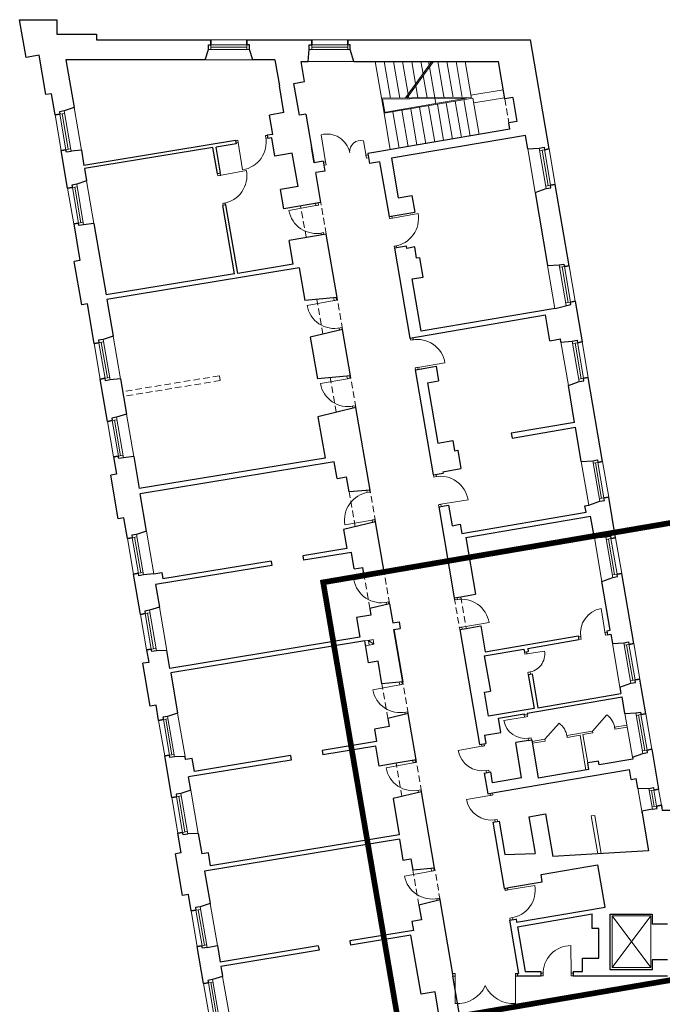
# Model space of a CAD drawing. Header units: centimetres. Extents: x 690840 to 714026, y 27673 to 40762.
# Tile 140 of 162: x 709579 to 709679, y 37516 to 37669. Entities that reach past the tile are written whole.
import ezdxf

# ---------------------------------------------------------------- set-up
doc = ezdxf.new("R2010")
doc.units = ezdxf.units.CM
doc.linetypes.add('DASHED', pattern=[19.05, 12.7, -6.35])
for name, color, linetype, lineweight in [('Drzwi i okna', 51, 'Continuous', 9), ('Kanały wentylacyjne', 3, 'Continuous', 9), ('Przekrojowa', 253, 'Continuous', 25), ('Ramka', 255, 'Continuous', 9), ('S3_obrys zakresu', 1, 'Continuous', 5), ('Widokowa', 140, 'Continuous', 9)]:
    doc.layers.add(name, color=color, linetype=linetype, lineweight=lineweight)

# ---------------------------------------------------------------- blocks, each defined once
blk = doc.blocks.new('zw$2918')
at = {"layer": 'Drzwi i okna', "color": 0}
for p, q in [((763.4, -360), (769.2, -359.1)), ((764.8, -368.9), (763.4, -360)), ((950.2, -441.6), (936.3, -357.3)), ((677.6, -373.9), (670.5, -375.1)), ((671.9, -383), (678.9, -381.8)), ((679, -382.8), (677.6, -373.9)), ((678.9, -381.8), (692.5, -466.2)), ((764.7, -367.9), (770.3, -367)), ((1076.8, -429.8), (1067.9, -376)), ((1075.3, -420.9), (1081.8, -419.8)), ((1075.3, -420.9), (1076.8, -429.8)), ((950.2, -441.6), (943.7, -442.7)), ((951.7, -450.5), (945.2, -451.6)), ((950.2, -441.6), (951.7, -450.5)), ((1076.8, -429.8), (1083.3, -428.7)), ((615.9, -484.8), (614.8, -478.3)), ((624.8, -483.3), (615.9, -484.8)), ((620.3, -484.1), (704.4, -468.5)), ((623.8, -483.5), (622.7, -477)), ((639.5, -569), (630.7, -570.5)), ((630.7, -570.5), (631.8, -576.8)), ((639.7, -575.5), (638.6, -569.1)), ((920.3, -577.2), (836.2, -592.7)), ((919, -570.3), (920.3, -577.2)), ((919.3, -577.4), (928.1, -575.7)), ((928.1, -575.7), (926.8, -568.6)), ((1148.8, -617.6), (1147.7, -611.1)), ((1153.2, -616.9), (1237.4, -602)), ((1156.7, -616.3), (1155.6, -609.8)), ((1157.7, -616.2), (1148.8, -617.6)), ((935, -662.8), (943.9, -661.2)), ((936, -662.7), (937, -668.3)), ((943.9, -661.2), (944.9, -667)), ((1171.8, -701.9), (1162.9, -703.4)), ((1171.8, -708.5), (1170.8, -702.1)), ((1162.9, -703.4), (1164, -709.8)), ((976.6, -872), (892.5, -887.5)), ((975.4, -865.1), (976.6, -872)), ((975.6, -872.2), (984.5, -870.6)), ((984.5, -870.6), (983.2, -863.5)), ((991.4, -957.7), (1000.2, -956.1)), ((992.3, -957.5), (993.4, -963.1)), ((1000.2, -956.1), (1001.3, -961.8)), ((1214.4, -995), (1213.3, -988.5)), ((1223.3, -993.5), (1214.4, -995)), ((1222.3, -993.7), (1221.2, -987.2)), ((1236.4, -1079.4), (1320.8, -1065.5)), ((1237.4, -1079.3), (1228.5, -1080.7)), ((1228.5, -1080.7), (1229.6, -1087.1)), ((1237.5, -1085.8), (1236.4, -1079.4)), ((1018.1, -1114.5), (934, -1130)), ((1016.6, -1106.5), (1018.1, -1114.5)), ((1017.1, -1114.7), (1026, -1113.1)), ((1026, -1113.1), (1024.7, -1106)), ((1032.8, -1200.2), (1041.7, -1198.5)), ((1033.8, -1200), (1035, -1206.3)), ((1041.7, -1198.5), (1042.8, -1204.4)), ((1286.2, -1419.9), (1285.2, -1413.4)), ((1295.1, -1418.5), (1286.2, -1419.9)), ((1294.1, -1418.6), (1293, -1412.1)), ((1079.3, -1467.8), (1078.1, -1461.3)), ((1078.3, -1468), (1087.1, -1466.4)), ((1087.1, -1466.4), (1086.1, -1460.7)), ((1308.2, -1504.4), (1392.6, -1490.5)), ((1309.2, -1504.2), (1300.4, -1505.7)), ((1300.4, -1505.7), (1301.4, -1512.1)), ((1309.3, -1510.8), (1308.2, -1504.4)), ((1094.6, -1553.4), (1010.4, -1568.4)), ((1093.6, -1553.5), (1102.4, -1552)), ((1095.9, -1561.1), (1094.6, -1553.4)), ((1102.4, -1552), (1103.7, -1559.1)), ((1122.3, -1723.7), (1038.2, -1739.1)), ((1120.8, -1715.6), (1122.3, -1723.7)), ((1121.3, -1723.8), (1130.1, -1722.2)), ((1130.1, -1722.2), (1128.8, -1714.9)), ((1351.6, -1801.4), (1350.5, -1794.9)), ((1360.5, -1799.9), (1351.6, -1801.4)), ((1359.5, -1800.1), (1358.4, -1793.6)), ((1137, -1809.3), (1145.8, -1807.7)), ((1138, -1809.1), (1139.1, -1815.5)), ((1145.8, -1807.7), (1146.9, -1813.6)), ((1818.8, -1907), (1805.9, -1828.1)), ((1374.6, -1885.7), (1365.7, -1887.1)), ((1365.7, -1887.1), (1366.8, -1893.5)), ((1373.6, -1885.8), (1458, -1871.9)), ((1374.7, -1892.2), (1373.6, -1885.8)), ((1742.2, -1915), (1735.7, -1916.1)), ((1743.5, -1922.9), (1737, -1924)), ((1742, -1914), (1743.5, -1922.9)), ((1817.9, -1901.6), (1819.4, -1910.5)), ((1824.5, -1901.5), (1818.1, -1902.6)), ((1819.4, -1910.5), (1825.8, -1909.4)), ((1568.7, -1970.2), (1567.6, -1963.7)), ((1568.7, -1970.2), (1630.4, -1960.2)), ((1577.6, -1968.8), (1568.7, -1970.2)), ((1575.6, -1969), (1574.5, -1962.5)), ((1585.5, -2025.1), (1578.6, -2026.3)), ((1578.6, -2026.3), (1579.6, -2032.7)), ((1586.5, -2031.5), (1585.5, -2025.1)), ((1180.6, -2064.7), (1096.5, -2080.2)), ((1179.1, -2056.7), (1180.6, -2064.7)), ((1179.6, -2064.9), (1188.4, -2063.3)), ((1188.4, -2063.3), (1187.1, -2056.2)), ((1195.3, -2150.4), (1204.2, -2148.8)), ((1196.3, -2150.2), (1197.3, -2155.8)), ((1204.2, -2148.8), (1205.2, -2154.5)), ((1572.8, -2164.4), (1503.7, -2175.8)), ((1568.4, -2165.1), (1567.3, -2158.6)), ((1568.4, -2165.1), (1577.2, -2163.6)), ((1577.2, -2163.6), (1576.2, -2157.1)), ((1579.3, -2231.1), (1588.2, -2229.7)), ((1580.4, -2237.5), (1579.3, -2231.1)), ((1588.2, -2229.7), (1589.2, -2236.1)), ((1440.3, -2254.8), (1361.5, -2268.6)), ((1434.7, -2249.2), (1435.8, -2255.6)), ((1434.8, -2255.8), (1443.7, -2254.2)), ((1443.7, -2254.2), (1442.6, -2247.8)), ((1222, -2307.2), (1137.9, -2322.7)), ((1220.8, -2300.3), (1222, -2307.2)), ((1221.1, -2307.4), (1229.9, -2305.8)), ((1229.9, -2305.8), (1228.6, -2298.7)), ((1448.1, -2331.5), (1456.9, -2330)), ((1449.1, -2331.4), (1450.2, -2337.9)), ((1456.9, -2330), (1458.1, -2336.5)), ((1236.8, -2392.9), (1245.6, -2391.2)), ((1237.8, -2392.7), (1238.9, -2399)), ((1245.6, -2391.2), (1246.7, -2397)), ((1466.6, -2407.6), (1387.8, -2421.4)), ((1461, -2402), (1462.2, -2408.4)), ((1461.2, -2408.5), (1470, -2407)), ((1470, -2407), (1468.9, -2400.6)), ((1474.4, -2484.3), (1483.3, -2482.8)), ((1475.4, -2484.1), (1476.5, -2490.6)), ((1483.3, -2482.8), (1484.4, -2489.3)), ((1279.5, -2643.3), (1195.4, -2658.8)), ((1278, -2635.3), (1279.5, -2643.3)), ((1278.5, -2643.5), (1287.4, -2641.9)), ((1287.4, -2641.9), (1286, -2634.6)), ((1515.7, -2701.9), (1600, -2687.6)), ((1507.8, -2703.3), (1506.6, -2696.3)), ((1516.7, -2701.7), (1507.8, -2703.3)), ((1514.5, -2695), (1515.7, -2701.9)), ((1294.2, -2729), (1303.1, -2727.4)), ((1295.2, -2728.8), (1296.4, -2735.1)), ((1303.1, -2727.4), (1304.2, -2733.2)), ((1531.2, -2787.4), (1522.3, -2788.9)), ((1522.3, -2788.9), (1523.3, -2794.9)), ((1530.2, -2787.6), (1531.2, -2793.6)), ((1712.5, -2960), (1712.1, -2874.5)), ((1352.7, -2961.1), (1346.2, -2961.1)), ((1352.6, -2970.1), (1352.7, -2961.1)), ((1539.7, -2970.1), (1539.7, -2961.1)), ((1539.7, -2961.1), (1546.2, -2961.1)), ((1625.6, -2960.5), (1619, -2960.5)), ((1625.6, -2959.5), (1625.6, -2968.5)), ((1712.5, -2959), (1712.5, -2968)), ((1719, -2960), (1712.5, -2960)), ((1346.2, -2969.1), (1352.6, -2969.1)), ((1352.6, -2969.1), (1352.5, -3054.6)), ((1546.2, -2969.1), (1539.7, -2969.1)), ((1539.7, -2969.1), (1539.8, -3054.6)), ((1625.6, -2968.5), (1619, -2968.5)), ((1712.5, -2968), (1719, -2968))]:
    blk.add_line(p, q, dxfattribs=at)
at = {"layer": 'Drzwi i okna', "color": 0, "ltscale": 1.6}
for p, q in [((1778.9, -2208.5), (1823.5, -2158.4)), ((1630.6, -2233.8), (1675.1, -2183.8))]:
    blk.add_line(p, q, dxfattribs=at)
for centre, radius, start, end in [((678.9, -380.6), 86.7, 279.0709, 10.6815), ((954.4, -427), 72.1, 11.9188, 104.5567), ((1059.5, -409.7), 34.7, 75.9366, 184.1291), ((619.1, -484.5), 86.7, 278.9985, 10.6091), ((921.5, -577.1), 86.7, 190.2929, 281.9036), ((1152, -617.3), 86.7, 278.5629, 10.1735), ((977.9, -872), 86.7, 190.2929, 281.9036), ((1235.2, -1079.4), 86.7, 9.2331, 100.8437), ((1019.4, -1114.5), 86.7, 190.2929, 281.9036), ((1307, -1504.4), 86.7, 9.2331, 100.8437), ((1095.7, -1553), 86.7, 98.6519, 190.2626), ((1123.5, -1723.6), 86.7, 190.2929, 281.9036), ((1372.3, -1885.9), 86.7, 9.2331, 100.8437), ((1573.2, -1968.6), 57.8, 276.9522, 8.388), ((1181.8, -2064.7), 86.7, 190.2929, 281.9036), ((1787, -2208.6), 62, 8.3094, 53.9766), ((1638.7, -2234), 62, 8.3094, 53.9766), ((1223.3, -2307.2), 86.7, 190.2929, 281.9036), ((1280.8, -2643.3), 86.7, 190.2929, 281.9036), ((1514.5, -2702.3), 86.7, 278.1541, 9.7648), ((1712.3, -2961.3), 86.7, 90.1458, 181.7564), ((1359.1, -2959.4), 95.4, 266.0716, 335.8764), ((1533.3, -2959.4), 95.4, 204.1236, 273.9284)]:
    blk.add_arc(centre, radius, start, end, dxfattribs=at)
at = {"layer": 'Drzwi i okna', "color": 0}
for centre, radius, start, end in [((755.5, -366), 78.2, 187.546, 190.8446), ((621.9, -492.7), 78.2, 278.1438, 281.4424), ((937.8, -653.4), 78.2, 98.7681, 102.0666), ((1154.7, -625.5), 78.2, 277.7082, 281.0068), ((994.1, -948.3), 78.2, 98.7681, 102.0666), ((1220.4, -1002.9), 78.2, 277.7082, 281.0068), ((1035.6, -1190.7), 78.2, 98.7681, 102.0666), ((1292.2, -1427.9), 78.2, 277.7082, 281.0068), ((1084.2, -1475.9), 78.2, 278.4889, 281.7875), ((1139.7, -1799.9), 78.2, 98.7681, 102.0666), ((1819.3, -1904.7), 77.8, 99.9306, 189.3047), ((1357.5, -1809.3), 78.2, 277.7082, 281.0068), ((1741.5, -1918.6), 78.2, 7.6634, 10.962), ((1198.1, -2141), 78.2, 98.7681, 102.0666), ((1570.3, -2164.2), 67.5, 189.8932, 279.8733), ((1569.9, -2153.5), 78.2, 277.7578, 281.0564), ((1452.6, -2332), 78.2, 98.2531, 101.5517), ((1437.9, -2254.4), 77.8, 190.5203, 279.8944), ((1239.5, -2383.4), 78.2, 98.7681, 102.0666), ((1479, -2484.8), 78.2, 98.2531, 101.5517), ((1464.2, -2407.1), 77.8, 190.5203, 279.8944), ((1297, -2719.6), 78.2, 98.7681, 102.0666), ((1525.4, -2779.5), 78.2, 97.9911, 101.2896), ((1430.8, -2965.8), 78.2, 178.2653, 181.5639), ((1461.5, -2965.8), 78.2, 358.4361, 1.7347), ((1634.4, -2963.8), 78.2, 358.6209, 1.9195)]:
    blk.add_arc(centre, radius, start, end, dxfattribs=at)
at = {"layer": 'Kanały wentylacyjne', "color": 0}
for p, q in [((1093.3, -1925.2), (1072.1, -1928.8)), ((1083.1, -1926.9), (1097.9, -1924.4)), ((1097.9, -1924.4), (1100.4, -1939.1)), ((1095.9, -1939.9), (1074.7, -1943.6)), ((1085.7, -1941.7), (1083.1, -1926.9)), ((1083.1, -1926.9), (1100.4, -1939.1)), ((1100.4, -1939.1), (1085.7, -1941.7))]:
    blk.add_line(p, q, dxfattribs=at)
at = {"layer": 'Przekrojowa', "color": 0, "ltscale": 1.6}
for p, q in [((20.1, -117.3), (0, 0)), ((0, 0), (115, 0)), ((115, 0), (115, -45)), ((115, -45), (239, -45)), ((239, -45), (239, -63)), ((239, -63), (594, -63)), ((706, -63), (907, -63)), ((1019, -63), (1586.8, -63)), ((1644.6, -401), (1586.8, -63)), ((60.2, -110.4), (20.1, -117.3)), ((81.1, -232.8), (60.2, -110.4)), ((575.7, -125), (586.2, -92.8)), ((724.3, -125), (713.8, -92.8)), ((896.4, -129.9), (899.2, -92.8)), ((1038.1, -129.9), (1026.8, -92.8)), ((575.7, -125), (143.8, -125)), ((143.8, -125), (169.2, -273.1)), ((792.8, -125), (724.3, -125)), ((792.8, -125), (806.6, -205.4)), ((884.5, -192.1), (873.9, -129.9)), ((873.9, -129.9), (896.4, -129.9)), ((1038.1, -129.9), (1048.7, -129.9)), ((1048.7, -129.9), (1487.3, -129.9)), ((1506.9, -246.1), (1487.3, -129.9)), ((820.8, -288.6), (806.6, -205.4)), ((852, -197.7), (884.5, -192.1)), ((868.8, -296.3), (852, -197.7)), ((98.9, -229.8), (81.1, -232.8)), ((110.2, -295.8), (98.9, -229.8)), ((1531.7, -241.8), (1506.9, -246.1)), ((1531.7, -241.8), (1544.4, -315.9)), ((169.2, -273.1), (138.2, -283.2)), ((820.8, -288.6), (776, -296.3)), ((786.2, -356.1), (776, -296.3)), ((888.5, -292.9), (868.8, -296.3)), ((888.5, -292.9), (914.4, -444.3)), ((1544.4, -315.9), (1519.4, -320.2)), ((1522.7, -340.3), (1519.4, -320.2)), ((786.2, -356.1), (769.2, -358.9)), ((769.2, -358.9), (770.9, -369)), ((1570.5, -359.3), (1154.5, -430.4)), ((1522.7, -340.3), (1231.6, -390.1)), ((1577.8, -400.7), (1570.5, -359.3)), ((670.5, -375.1), (199.8, -452.3)), ((600.2, -397), (201.5, -462.3)), ((614.1, -478.4), (600.2, -397)), ((672.2, -385.2), (610.1, -395.3)), ((624, -476.8), (610.1, -395.3)), ((670.5, -375.1), (672.2, -385.2)), ((782.8, -367), (770.9, -369)), ((792.5, -424.2), (782.8, -367)), ((914.4, -444.3), (906.1, -395.8)), ((1231.6, -390.1), (1112.7, -410.4)), ((149.1, -523.5), (129, -406.2)), ((191.8, -405.2), (159.6, -408.7)), ((191.8, -405.2), (199.8, -452.3)), ((846.8, -414.9), (792.5, -424.2)), ((864.5, -518.4), (846.8, -414.9)), ((1112.7, -410.4), (1081.1, -415.8)), ((1081.1, -415.8), (1086.3, -446.4)), ((1577.8, -400.7), (1613.9, -398.4)), ((943.1, -439.4), (914.4, -444.3)), ((943.1, -439.4), (948.3, -470)), ((1117.9, -441), (1086.3, -446.4)), ((1117.9, -441), (1147.1, -611.2)), ((1154.5, -430.4), (1175.6, -553.6)), ((201.5, -462.3), (208.1, -500.8)), ((624, -476.8), (614.1, -478.4)), ((948.3, -470), (919.7, -474.9)), ((935.4, -567.2), (919.7, -474.9)), ((208.1, -500.8), (177.1, -510.9)), ((864.5, -518.4), (810.2, -527.7)), ((1706.6, -763.8), (1663.4, -511.4)), ((820.4, -586.8), (810.2, -527.7)), ((1175.6, -553.6), (1218.5, -546.3)), ((1218.5, -546.3), (1227.3, -597.5)), ((1600.9, -536.9), (1635.4, -524.1)), ((1600.9, -536.9), (1639.6, -763.5)), ((640.8, -575.3), (631, -576.9)), ((667.3, -789.3), (631, -576.9)), ((677.2, -787.7), (640.8, -575.3)), ((935.4, -567.2), (820.4, -586.8)), ((1147.1, -611.2), (1227.3, -597.5)), ((168, -633.9), (187.4, -747.3)), ((230.7, -632.9), (198.5, -636.4)), ((230.7, -632.9), (268.6, -854.6)), ((952.3, -665.7), (837.2, -685.4)), ((986, -863), (952.3, -665.7)), ((849.8, -759.3), (837.2, -685.4)), ((1201.3, -703.4), (1164, -709.8)), ((1164, -709.8), (1211.7, -988.7)), ((1202.4, -709.9), (1201.3, -703.4)), ((1226.8, -705.7), (1202.4, -709.9)), ((1232.8, -740.6), (1226.8, -705.7)), ((187.4, -747.3), (169.6, -750.3)), ((192.7, -885.4), (169.6, -750.3)), ((849.8, -759.3), (677.2, -787.7)), ((1242.7, -738.9), (1232.8, -740.6)), ((1253, -799.1), (1242.7, -738.9)), ((1639.6, -763.5), (1676, -761.1)), ((667.3, -789.3), (268.6, -854.6)), ((867.8, -770.8), (271, -868.7)), ((867.8, -770.8), (885.2, -872.3)), ((1182.4, -817.2), (1182.4, -817.2)), ((1219.4, -804.8), (1253, -799.1)), ((1247.4, -967.4), (1219.4, -804.8)), ((210.4, -882.3), (192.7, -885.4)), ((231.5, -1005.5), (210.4, -882.3)), ((271, -868.7), (290.5, -982.8)), ((986, -863), (885.2, -872.3)), ((1725.5, -874.2), (1747, -1000.4)), ((1242.1, -983.5), (1633.1, -916.7)), ((1663.3, -896.3), (1247.4, -967.4)), ((1646.8, -996.7), (1633.1, -916.7)), ((1002.9, -961.6), (902.6, -986)), ((1027.5, -1105.5), (1002.9, -961.6)), ((290.5, -982.8), (259.5, -992.9)), ((902.6, -986), (924.6, -1115)), ((1211.7, -988.7), (1242.1, -983.5)), ((1646.8, -996.7), (1679.4, -991.1)), ((1681, -1001), (1679.4, -991.1)), ((1681, -1001), (1716.4, -997.7)), ((1228.6, -1087.3), (1259, -1082.1)), ((1228.6, -1087.3), (1248.8, -1083.8)), ((1228.6, -1087.3), (1284.5, -1413.5)), ((1259, -1082.1), (1293.5, -1076.2)), ((1293.5, -1076.2), (1301.3, -1121.5)), ((272.8, -1247), (250.4, -1115.9)), ((313.1, -1114.9), (280.9, -1118.4)), ((313.1, -1114.9), (331.8, -1224.3)), ((1027.5, -1105.5), (924.6, -1115)), ((1266.8, -1127.4), (1301.3, -1121.5)), ((1266.8, -1127.4), (1298.9, -1314.7)), ((1704.1, -1135.7), (1737.9, -1123.4)), ((1810.6, -1372), (1765.9, -1110.8)), ((1723.7, -1250.3), (1704.1, -1135.7)), ((328.7, -1206.3), (331.8, -1224.3)), ((1044.3, -1204), (926.5, -1232.8)), ((1088.2, -1460.3), (1044.3, -1204)), ((331.8, -1224.3), (300.8, -1234.4)), ((926.5, -1232.8), (948.4, -1361.1)), ((1723.7, -1250.3), (1526.9, -1284)), ((1529.3, -1298.8), (1726.2, -1265.1)), ((1744.4, -1371.7), (1726.2, -1265.1)), ((1298.9, -1314.7), (1345.2, -1306.8)), ((1345.2, -1306.8), (1350.6, -1338.3)), ((1526.9, -1284), (1529.3, -1298.8)), ((1350.6, -1338.3), (1360.5, -1336.6)), ((1360.5, -1336.6), (1370.3, -1393.8)), ((291.7, -1357.4), (300.8, -1410.7)), ((354.4, -1356.4), (322.2, -1359.9)), ((354.4, -1356.4), (371.4, -1455.7)), ((948.4, -1361.1), (371.4, -1455.7)), ((977.1, -1372.9), (374.1, -1471.7)), ((985.8, -1424), (977.1, -1372.9)), ((1744.4, -1371.7), (1780, -1369.3)), ((1314.1, -1403.4), (1370.3, -1393.8)), ((1314.1, -1403.4), (1314.9, -1408.3)), ((300.8, -1410.7), (283, -1413.7)), ((306.3, -1549.7), (283, -1413.7)), ((985.8, -1424), (1015.4, -1419)), ((1023.5, -1466.3), (1015.4, -1419)), ((1284.5, -1413.5), (1314.9, -1408.3)), ((1088.2, -1460.3), (1023.5, -1466.3)), ((394, -1588), (374.1, -1471.7)), ((1767.7, -1507.6), (1801.4, -1495)), ((1851, -1608.5), (1829.5, -1482.4)), ((1301.4, -1512.1), (1331.8, -1506.9)), ((1301.4, -1512.1), (1349.9, -1795)), ((1331.8, -1506.9), (1342.8, -1571)), ((1755.8, -1509.6), (1767.7, -1507.6)), ((1759.2, -1529.2), (1755.8, -1509.6)), ((324, -1546.7), (306.3, -1549.7)), ((335, -1610.7), (324, -1546.7)), ((1105, -1558.9), (1005.9, -1583.1)), ((1131.6, -1714.6), (1105, -1558.9)), ((1373.3, -1595.2), (1759.2, -1529.2)), ((1385.2, -1607.3), (1773.4, -1541)), ((1784.9, -1608.2), (1773.4, -1541)), ((394, -1588), (363, -1598.1)), ((1005.9, -1583.1), (1016, -1642.1)), ((1342.8, -1571), (1368.4, -1566.6)), ((1368.4, -1566.6), (1373.3, -1595.2)), ((1385.2, -1607.3), (1415.4, -1783.7)), ((1784.9, -1608.2), (1820.4, -1605.9)), ((1016, -1642.1), (879.6, -1664.5)), ((780.9, -1680.6), (444.6, -1735.8)), ((780.9, -1680.6), (783.3, -1694.4)), ((879.6, -1664.5), (882, -1678.3)), ((1030.2, -1654), (882, -1678.3)), ((1039, -1705.1), (1030.2, -1654)), ((783.3, -1694.4), (422.3, -1753.6)), ((1039, -1705.1), (1065.6, -1700.6)), ((1069, -1720.4), (1065.6, -1700.6)), ((375.3, -1846.3), (353.9, -1721.1)), ((416.6, -1720.1), (384.4, -1723.7)), ((416.6, -1720.1), (441.3, -1716.1)), ((441.3, -1716.1), (444.6, -1735.8)), ((1131.6, -1714.6), (1069, -1720.4)), ((1808.1, -1744.1), (1841.9, -1731.6)), ((1907.2, -1936.8), (1869.9, -1718.9)), ((422.3, -1753.6), (434.3, -1823.6)), ((1834, -1895.8), (1808.1, -1744.1)), ((1349.9, -1795), (1369.8, -1791.6)), ((1369.8, -1791.6), (1415.4, -1783.8)), ((434.3, -1823.6), (403.3, -1833.7)), ((1148.5, -1813.2), (1087.4, -1828.1)), ((1087.4, -1828.1), (1090.9, -1848.4)), ((1148.5, -1813.2), (1158.6, -1872.4)), ((1090.9, -1848.4), (1046.5, -1856)), ((1046.5, -1856), (1057, -1917.1)), ((1158.6, -1872.4), (1178.3, -1869)), ((1162.2, -1893.1), (1181.9, -1889.7)), ((1162.2, -1893.1), (1190, -2055.7)), ((1190, -2055.7), (1162.2, -1893.1)), ((1178.3, -1869), (1181.9, -1889.7)), ((1366.8, -1893.5), (1386.7, -1890.1)), ((1366.8, -1893.5), (1427.9, -2250.3)), ((1386.7, -1890.1), (1432.3, -1882.3)), ((1432.3, -1882.3), (1445.9, -1962.2)), ((1057, -1917.1), (466.8, -2013.8)), ((1445.9, -1962.2), (1735.1, -1912.7)), ((1577.8, -1951.8), (1737.1, -1924.6)), ((1735.1, -1912.7), (1737.1, -1924.6)), ((1823.8, -1897.6), (1834, -1895.8)), ((1823.8, -1897.6), (1825.8, -1909.4)), ((1825.8, -1909.4), (1836.1, -1907.7)), ((1836.1, -1907.7), (1841, -1936.4)), ((1072.1, -1928.8), (469.2, -2027.6)), ((1083.8, -1996.7), (1072.1, -1928.8)), ((1443, -1974.9), (1566, -1953.8)), ((1566, -1953.8), (1567.6, -1963.7)), ((1577.8, -1951.8), (1579.5, -1961.7)), ((1841, -1936.4), (1876.5, -1934.1)), ((394.2, -1956.7), (400.7, -1995.2)), ((457.3, -1957.9), (424.7, -1959.2)), ((466.8, -2013.8), (457.3, -1957.9)), ((1443, -1974.9), (1461.8, -2084.3)), ((1567.6, -1963.7), (1579.5, -1961.7)), ((400.7, -1995.2), (383, -1998.2)), ((405.7, -2131.3), (383, -1998.2)), ((1113.3, -1991.7), (1083.8, -1996.7)), ((1125.3, -2061.7), (1113.3, -1991.7)), ((469.2, -2027.6), (490.6, -2152.8)), ((1579.5, -2032.7), (1591.3, -2030.7)), ((1579.5, -2032.7), (1597.6, -2138.1)), ((1591.3, -2030.7), (1609.4, -2136.1)), ((1944.4, -2154.6), (1926, -2047.2)), ((1190, -2055.7), (1125.3, -2061.7)), ((1864.2, -2072.4), (1898, -2059.9)), ((1864.2, -2072.4), (1867.6, -2092)), ((1443.8, -2087.3), (1461.8, -2084.3)), ((1456.6, -2162.2), (1443.8, -2087.3)), ((1576.5, -2153), (1871.2, -2102.6)), ((1609.4, -2136.1), (1867.6, -2092)), ((1880, -2154.2), (1871.2, -2102.6)), ((423.5, -2128.2), (405.7, -2131.3)), ((431.6, -2175.6), (423.5, -2128.2)), ((1597.6, -2138.1), (1456.6, -2162.2)), ((490.6, -2152.8), (459.6, -2162.9)), ((1206.8, -2154.3), (1143.8, -2169.6)), ((1143.8, -2169.6), (1148, -2194.6)), ((1231.4, -2298.2), (1206.8, -2154.3)), ((1486.8, -2168.3), (1566.6, -2154.7)), ((1494.4, -2212.7), (1486.8, -2168.3)), ((1566.6, -2154.7), (1567.3, -2158.6)), ((1567.3, -2158.6), (1577.1, -2156.9)), ((1576.5, -2153), (1577.1, -2156.9)), ((1880, -2154.2), (1913.8, -2152)), ((1148, -2194.6), (1101.7, -2202.5)), ((1101.7, -2202.5), (1108.3, -2241.1)), ((1443.7, -2221.3), (1494.4, -2212.7)), ((1443.7, -2221.3), (1448.1, -2246.9)), ((1108.3, -2241.1), (939.6, -2268.7)), ((1105.7, -2255.7), (942.1, -2282.5)), ((1116.4, -2317.8), (1105.7, -2255.7)), ((1427.9, -2250.3), (1448.1, -2246.9)), ((1580.4, -2237.5), (1540.9, -2244.3)), ((1559.1, -2353.8), (1540.9, -2244.3)), ((1580.4, -2237.5), (1590.2, -2235.8)), ((1590.2, -2235.8), (1610, -2355.2)), ((472.5, -2415.1), (450.5, -2285.9)), ((513.6, -2287.2), (481, -2288.5)), ((515.2, -2297), (513.6, -2287.2)), ((840.9, -2284.9), (542.8, -2333.8)), ((840.9, -2284.9), (843.2, -2298.7)), ((939.6, -2268.7), (941.9, -2282.5)), ((1903.1, -2289.6), (1935.3, -2277.7)), ((1903.1, -2289.6), (1904.2, -2295.8)), ((1963.3, -2265), (1984.5, -2389.1)), ((536, -2293.6), (515.2, -2297)), ((843.2, -2298.7), (524.5, -2351)), ((542.8, -2333.8), (536, -2293.6)), ((1169.6, -2308.7), (1116.4, -2317.8)), ((1231.4, -2298.2), (1169.6, -2308.7)), ((1797.7, -2301.8), (1764.2, -2307.5)), ((1767.8, -2328.2), (1764.2, -2307.5)), ((1799.8, -2313.6), (1797.7, -2301.8)), ((1904.2, -2295.8), (1799.8, -2313.6)), ((531.5, -2392.3), (524.5, -2351)), ((1443.1, -2339), (1463.3, -2335.6)), ((1443.1, -2339), (1454.1, -2403.1)), ((1468.9, -2369.2), (1463.3, -2335.6)), ((1607.4, -2376.9), (1894.2, -2327.9)), ((1767.8, -2328.2), (1610, -2355.2)), ((1899.4, -2358.5), (1894.2, -2327.9)), ((1559.1, -2353.8), (1468.9, -2369.2)), ((1474.3, -2399.7), (1607.4, -2376.9)), ((1899.4, -2358.5), (1914.5, -2355.9)), ((1919.6, -2385.9), (1914.5, -2355.9)), ((531.5, -2392.3), (500.6, -2402.4)), ((1248.3, -2396.7), (1159.9, -2418.3)), ((1288.9, -2634.3), (1248.3, -2396.7)), ((1454.1, -2403.1), (1474.3, -2399.7)), ((1919.6, -2385.9), (1953.9, -2386.5)), ((1159.9, -2418.3), (1179.1, -2530.4)), ((1993, -2438.8), (1993.9, -2444.3)), ((1993, -2438.8), (1995.8, -2455.3)), ((1581.5, -2474.7), (1632.8, -2465.9)), ((1581.5, -2474.7), (1599.9, -2582.3)), ((1632.8, -2465.9), (1655.4, -2598)), ((1965, -2451.5), (1931.8, -2457.2)), ((1931.8, -2457.2), (1952.9, -2580.6)), ((1931.8, -2457.2), (1932.7, -2462.3)), ((2046.2, -2455.3), (1995.8, -2455.3)), ((1469.3, -2491.8), (1489.5, -2488.4)), ((1469.3, -2491.8), (1504.5, -2696.8)), ((1489.5, -2488.4), (1507.2, -2591.9)), ((501.9, -2586.6), (491.4, -2525.5)), ((554.5, -2526.7), (522, -2528)), ((554.5, -2526.7), (565.3, -2589.8)), ((1179.1, -2530.4), (592.9, -2626.5)), ((1179.2, -2544.6), (574.5, -2643.7)), ((1179.2, -2544.6), (1190.3, -2609.6)), ((501.9, -2586.6), (484.1, -2589.6)), ((506.2, -2718.7), (484.1, -2589.6)), ((586, -2586.4), (565.3, -2589.8)), ((592.9, -2626.5), (586, -2586.4)), ((1507.2, -2591.9), (1600.9, -2588.2)), ((1599.9, -2582.3), (1600.9, -2588.2)), ((1795.1, -2589.8), (1655.4, -2598)), ((1952.9, -2580.6), (1795.1, -2589.8)), ((1190.3, -2609.6), (1215.2, -2605.3)), ((1215.2, -2605.3), (1221.2, -2640.6)), ((1764.3, -2629.1), (1795.8, -2623.7)), ((1818.2, -2754.8), (1795.8, -2623.7)), ((574.5, -2643.7), (591.7, -2744.2)), ((1288.9, -2634.3), (1221.2, -2640.6)), ((1619.4, -2653.9), (1764.3, -2629.1)), ((1623.2, -2676.5), (1619.4, -2653.9)), ((1524.7, -2693.4), (1623.2, -2676.5)), ((523.9, -2715.7), (506.2, -2718.7)), ((532.7, -2767), (523.9, -2715.7)), ((1504.5, -2696.8), (1524.7, -2693.4)), ((591.7, -2744.2), (560.7, -2754.3)), ((1305.8, -2732.9), (1239.8, -2748.9)), ((1239.8, -2748.9), (1247.6, -2794.5)), ((1346.2, -2969.1), (1305.8, -2732.9)), ((1543.2, -2801.8), (1818.2, -2754.8)), ((1545.7, -2816.2), (1778.5, -2776.4)), ((1778.5, -2821.3), (1778.5, -2776.4)), ((1834.3, -2949.8), (1834.3, -2777)), ((1834.3, -2777), (1963.9, -2777)), ((1963.9, -2777), (1963.9, -2808.1)), ((1247.6, -2794.5), (1218, -2799.6)), ((1218, -2799.6), (1222.7, -2827.2)), ((1521.4, -2795.4), (1541.5, -2792)), ((1521.4, -2795.4), (1549.7, -2961.1)), ((1541.6, -2791.9), (1543.2, -2801.8)), ((2011.9, -2808.1), (1963.9, -2808.1)), ((1222.7, -2827.2), (1025.6, -2859.6)), ((1215.3, -2842.4), (1028, -2873.1)), ((1246.6, -3025.7), (1215.3, -2842.4)), ((1545.7, -2816.2), (1569.5, -2955.1)), ((1798.5, -2821.3), (1778.5, -2821.3)), ((1798.5, -2913.3), (1798.5, -2821.3)), ((1025.6, -2859.6), (1028, -2873.1)), ((571.3, -2992.7), (551.6, -2877.4)), ((582.2, -2880), (614, -2874.6)), ((614, -2874.6), (622.7, -2925.6)), ((927.6, -2875.6), (622.7, -2925.6)), ((930, -2889.1), (625, -2939.1)), ((927.6, -2875.6), (930, -2889.1)), ((1748.5, -2955.1), (1748.5, -2913.3)), ((1748.5, -2913.3), (1798.5, -2913.3)), ((2011.9, -2919.1), (1963.9, -2919.1)), ((1963.9, -2919.1), (1963.9, -2949.8)), ((625, -2939.1), (630.3, -2970)), ((627.8, -2955), (630.3, -2970)), ((1546.2, -2969.1), (1546.2, -2961.1)), ((1546.2, -2961.1), (1549.7, -2961.1)), ((1569.5, -2955.1), (1619, -2955.1)), ((1619, -2955.1), (1619, -2969.1)), ((1719, -2955.1), (1748.5, -2955.1)), ((1719, -2955.1), (1719, -2969.1)), ((1963.9, -2949.8), (1834.3, -2949.8)), ((630.3, -2970), (599.3, -2980)), ((1344.5, -2969.1), (1368.1, -3107.1)), ((1346.2, -2969.1), (1344.5, -2969.1)), ((1619, -2969.1), (1546.2, -2969.1)), ((1787.9, -2969.1), (1719, -2969.1)), ((2011.9, -2969.1), (1787.9, -2969.1)), ((1290, -3018.3), (1246.6, -3025.7)), ((1305.1, -3106.7), (1290, -3018.3))]:
    blk.add_line(p, q, dxfattribs=at)
at = {"layer": 'Przekrojowa', "color": 0}
for p, q in [((586.2, -92.8), (586.2, -78)), ((586.2, -78), (594, -78)), ((594, -78), (594, -63)), ((594, -63), (594, -78)), ((706, -78), (706, -63)), ((706, -63), (706, -78)), ((713.8, -78), (706, -78)), ((713.8, -92.8), (713.8, -78)), ((899.2, -92.8), (899.2, -78)), ((899.2, -78), (907, -78)), ((907, -78), (907, -63)), ((907, -63), (907, -78)), ((1019, -78), (1019, -63)), ((1019, -63), (1019, -78)), ((1026.8, -78), (1019, -78)), ((1026.8, -92.8), (1026.8, -78)), ((124.9, -293.3), (110.2, -295.8)), ((110.2, -295.8), (124.9, -293.3)), ((138.2, -283.2), (123.6, -285.7)), ((123.6, -285.7), (124.9, -293.3)), ((1613.9, -398.4), (1628.5, -395.9)), ((1628.5, -395.9), (1629.8, -403.6)), ((143.8, -403.7), (129, -406.2)), ((129, -406.2), (143.8, -403.7)), ((145.1, -411.4), (143.8, -403.7)), ((159.7, -408.9), (145.1, -411.4)), ((1629.8, -403.6), (1644.6, -401)), ((1644.6, -401), (1629.8, -403.6)), ((177.1, -510.9), (162.5, -513.3)), ((162.5, -513.3), (163.8, -521)), ((1648.7, -513.9), (1663.4, -511.4)), ((1663.4, -511.4), (1648.7, -513.9)), ((1650, -521.6), (1648.7, -513.9)), ((163.8, -521), (149.1, -523.5)), ((149.1, -523.5), (163.8, -521)), ((1635.4, -524.1), (1650, -521.6)), ((182.7, -631.4), (168, -633.9)), ((168, -633.9), (182.7, -631.4)), ((184, -639.1), (182.7, -631.4)), ((198.6, -636.6), (184, -639.1)), ((1676, -761.1), (1690.5, -758.6)), ((1690.5, -758.6), (1691.9, -766.3)), ((1691.9, -766.3), (1706.6, -763.8)), ((1706.6, -763.8), (1691.9, -766.3)), ((1663.3, -896.3), (1712, -884.4)), ((1710.7, -876.7), (1725.5, -874.2)), ((1725.5, -874.2), (1710.7, -876.7)), ((1712, -884.4), (1710.7, -876.7)), ((246.2, -1003), (231.5, -1005.5)), ((231.5, -1005.5), (246.2, -1003)), ((259.5, -992.9), (244.9, -995.4)), ((244.9, -995.4), (246.2, -1003)), ((1716.4, -997.7), (1731, -995.2)), ((1731, -995.2), (1732.3, -1002.9)), ((1732.3, -1002.9), (1747, -1000.4)), ((1747, -1000.4), (1732.3, -1002.9)), ((265.1, -1113.4), (250.4, -1115.9)), ((250.4, -1115.9), (265.1, -1113.4)), ((266.4, -1121.1), (265.1, -1113.4)), ((281, -1118.6), (266.4, -1121.1)), ((1737.9, -1123.4), (1752.5, -1120.9)), ((1751.2, -1113.3), (1765.9, -1110.8)), ((1765.9, -1110.8), (1751.2, -1113.3)), ((1752.5, -1120.9), (1751.2, -1113.3)), ((287.5, -1244.5), (272.8, -1247)), ((272.8, -1247), (287.5, -1244.5)), ((300.8, -1234.4), (286.2, -1236.8)), ((286.2, -1236.8), (287.5, -1244.5)), ((306.4, -1354.9), (291.7, -1357.4)), ((291.7, -1357.4), (306.4, -1354.9)), ((307.7, -1362.6), (306.4, -1354.9)), ((322.3, -1360.1), (307.7, -1362.6)), ((1780, -1369.3), (1794.5, -1366.8)), ((1794.5, -1366.8), (1795.9, -1374.5)), ((1795.9, -1374.5), (1810.6, -1372)), ((1810.6, -1372), (1795.9, -1374.5)), ((1801.4, -1495), (1816, -1492.5)), ((1814.7, -1484.9), (1829.5, -1482.4)), ((1829.5, -1482.4), (1814.7, -1484.9)), ((1816, -1492.5), (1814.7, -1484.9)), ((349.7, -1608.2), (335, -1610.7)), ((335, -1610.7), (349.7, -1608.2)), ((363, -1598.1), (348.4, -1600.6)), ((348.4, -1600.6), (349.7, -1608.2)), ((1820.4, -1605.9), (1835, -1603.4)), ((1835, -1603.4), (1836.3, -1611.1)), ((1836.3, -1611.1), (1851, -1608.5)), ((1851, -1608.5), (1836.3, -1611.1)), ((368.6, -1718.6), (353.9, -1721.1)), ((353.9, -1721.1), (368.6, -1718.6)), ((369.9, -1726.3), (368.6, -1718.6)), ((384.5, -1723.8), (369.9, -1726.3)), ((1841.9, -1731.6), (1856.5, -1729.1)), ((1855.2, -1721.5), (1869.9, -1718.9)), ((1869.9, -1718.9), (1855.2, -1721.5)), ((1856.5, -1729.1), (1855.2, -1721.5)), ((403.3, -1833.7), (388.7, -1836.1)), ((390, -1843.8), (375.3, -1846.3)), ((375.3, -1846.3), (390, -1843.8)), ((388.7, -1836.1), (390, -1843.8)), ((408.9, -1954.2), (394.2, -1956.7)), ((394.2, -1956.7), (408.9, -1954.2)), ((410.2, -1961.9), (408.9, -1954.2)), ((1876.5, -1934.1), (1891.1, -1931.7)), ((1891.1, -1931.7), (1892.4, -1939.3)), ((1892.4, -1939.3), (1907.2, -1936.8)), ((1907.2, -1936.8), (1892.4, -1939.3)), ((424.8, -1959.4), (410.2, -1961.9)), ((1911.3, -2049.7), (1926, -2047.2)), ((1926, -2047.2), (1911.3, -2049.7)), ((1898, -2059.9), (1912.6, -2057.4)), ((1912.6, -2057.4), (1911.3, -2049.7)), ((459.6, -2162.9), (445, -2165.4)), ((445, -2165.4), (446.3, -2173)), ((1913.8, -2152), (1928.4, -2149.5)), ((1928.4, -2149.5), (1929.7, -2157.2)), ((1929.7, -2157.2), (1944.4, -2154.6)), ((1944.4, -2154.6), (1929.7, -2157.2)), ((446.3, -2173), (431.6, -2175.6)), ((431.6, -2175.6), (446.3, -2173)), ((465.2, -2283.4), (450.5, -2285.9)), ((450.5, -2285.9), (465.2, -2283.4)), ((466.5, -2291.1), (465.2, -2283.4)), ((481.1, -2288.6), (466.5, -2291.1)), ((1935.3, -2277.7), (1949.9, -2275.2)), ((1948.6, -2267.6), (1963.3, -2265)), ((1963.3, -2265), (1948.6, -2267.6)), ((1949.9, -2275.2), (1948.6, -2267.6)), ((1953.9, -2386.5), (1968.5, -2384)), ((1953.9, -2386.5), (1968.5, -2384)), ((1968.5, -2384), (1969.8, -2391.6)), ((487.3, -2412.6), (472.5, -2415.1)), ((472.5, -2415.1), (487.3, -2412.6)), ((500.6, -2402.4), (486, -2404.9)), ((486, -2404.9), (487.3, -2412.6)), ((1969.8, -2391.6), (1984.5, -2389.1)), ((1984.5, -2389.1), (1969.8, -2391.6)), ((1978.3, -2441.4), (1993, -2438.8)), ((1993, -2438.8), (1978.3, -2441.4)), ((1979.6, -2449), (1978.3, -2441.4)), ((1965, -2451.5), (1979.6, -2449)), ((506.1, -2523), (491.4, -2525.5)), ((491.4, -2525.5), (506.1, -2523)), ((507.5, -2530.6), (506.1, -2523)), ((522, -2528.1), (507.5, -2530.6)), ((547.4, -2764.4), (532.7, -2767)), ((532.7, -2767), (547.4, -2764.4)), ((560.7, -2754.3), (546.1, -2756.8)), ((546.1, -2756.8), (547.4, -2764.4)), ((566.3, -2874.8), (551.6, -2877.4)), ((551.6, -2877.4), (566.3, -2874.8)), ((567.6, -2882.5), (566.3, -2874.8)), ((582.2, -2880), (567.6, -2882.5)), ((586, -2990.2), (571.3, -2992.7)), ((571.3, -2992.7), (586, -2990.2)), ((599.3, -2980), (584.7, -2982.5)), ((584.7, -2982.5), (586, -2990.2))]:
    blk.add_line(p, q, dxfattribs=at)
at = {"layer": 'Widokowa', "color": 0}
for p, q in [((593.8, -78), (706, -78)), ((594, -78), (594, -92.8)), ((594, -85.4), (706, -85.4)), ((706, -78), (706, -92.8)), ((906.8, -78), (1019, -78)), ((907, -78), (907, -92.8)), ((907, -85.4), (1019, -85.4)), ((1019, -78), (1019, -92.8)), ((586.2, -92.8), (713.8, -92.8)), ((899.2, -92.8), (1026.8, -92.8)), ((124.9, -293.3), (139.5, -290.8)), ((143.8, -403.9), (124.9, -293.3)), ((151.1, -402.5), (132.2, -292.1)), ((159.7, -408.9), (138.2, -283.2)), ((143.8, -403.7), (158.4, -401.2)), ((1613.9, -398.4), (1635.4, -524.1)), ((1629.8, -403.6), (1615.2, -406)), ((1622.5, -404.8), (1641.4, -515.2)), ((1629.8, -403.3), (1648.7, -513.9)), ((163.8, -521), (178.4, -518.5)), ((198.6, -636.6), (177.1, -510.9)), ((1648.7, -513.9), (1634.1, -516.4)), ((182.7, -631.6), (163.8, -521)), ((190, -630.2), (171.1, -519.8)), ((182.7, -631.4), (197.3, -628.9)), ((1676, -761.1), (1697.5, -886.9)), ((1691.9, -766.3), (1677.3, -768.8)), ((1684.6, -767.5), (1703.4, -877.9)), ((1691.8, -766.1), (1710.7, -876.7)), ((1710.7, -876.7), (1696.1, -879.2)), ((246.2, -1003), (260.8, -1000.5)), ((265.2, -1113.6), (246.2, -1003)), ((272.4, -1112.2), (253.5, -1001.8)), ((281, -1118.6), (259.5, -992.9)), ((1716.4, -997.7), (1737.9, -1123.4)), ((1732.3, -1002.9), (1717.7, -1005.4)), ((1725, -1004.1), (1743.9, -1114.5)), ((1732.3, -1002.6), (1751.2, -1113.3)), ((265.1, -1113.4), (279.7, -1110.9)), ((1751.2, -1113.3), (1736.6, -1115.8)), ((287.5, -1244.5), (302.1, -1242)), ((306.5, -1355.1), (287.5, -1244.5)), ((313.7, -1353.7), (294.8, -1243.3)), ((322.3, -1360.1), (300.8, -1234.4)), ((306.4, -1354.9), (321, -1352.4)), ((1780, -1369.3), (1801.4, -1495)), ((1795.9, -1374.5), (1781.3, -1377)), ((1795.8, -1374.3), (1814.7, -1484.9)), ((1788.6, -1375.7), (1807.4, -1486.1)), ((1814.7, -1484.9), (1800.1, -1487.4)), ((349.7, -1608.2), (364.3, -1605.7)), ((368.7, -1718.9), (349.7, -1608.2)), ((375.9, -1717.4), (357, -1607)), ((384.5, -1723.8), (363, -1598.1)), ((1820.4, -1605.9), (1841.9, -1731.6)), ((1836.3, -1611.1), (1821.7, -1613.6)), ((1829, -1612.3), (1847.9, -1722.7)), ((1836.3, -1610.8), (1855.2, -1721.5)), ((368.6, -1718.6), (383.2, -1716.1)), ((1855.2, -1721.5), (1840.6, -1724)), ((424.8, -1959.4), (403.3, -1833.7)), ((390, -1843.8), (404.6, -1841.3)), ((408.9, -1954.4), (390, -1843.8)), ((416.2, -1953), (397.3, -1842.6)), ((408.9, -1954.2), (423.5, -1951.7)), ((1876.5, -1934.1), (1898, -2059.9)), ((1892.4, -1939.3), (1877.8, -1941.8)), ((1885.1, -1940.6), (1904, -2051)), ((1892.4, -1939.1), (1911.3, -2049.7)), ((1911.3, -2049.7), (1896.7, -2052.2)), ((481.1, -2288.6), (459.6, -2162.9)), ((1913.8, -2152), (1935.3, -2277.7)), ((1929.7, -2157.2), (1915.1, -2159.7)), ((1922.4, -2158.4), (1941.3, -2268.8)), ((1929.6, -2156.9), (1948.6, -2267.6)), ((446.3, -2173), (460.9, -2170.5)), ((465.2, -2283.7), (446.3, -2173)), ((472.5, -2282.2), (453.6, -2171.8)), ((465.2, -2283.4), (479.8, -2280.9)), ((1948.6, -2267.6), (1934, -2270)), ((487.3, -2412.6), (501.9, -2410.1)), ((506.2, -2523.2), (487.3, -2412.6)), ((513.4, -2521.7), (494.6, -2411.3)), ((522, -2528.1), (500.6, -2402.4)), ((1965, -2451.5), (1953.9, -2386.5)), ((1969.8, -2391.6), (1955.2, -2394.1)), ((1971, -2442.6), (1962.5, -2392.9)), ((1978.3, -2441.6), (1969.8, -2391.6)), ((1978.3, -2441.4), (1963.7, -2443.9)), ((506.1, -2523), (520.7, -2520.5)), ((547.4, -2764.4), (562, -2762)), ((566.4, -2875.1), (547.4, -2764.4)), ((573.6, -2873.6), (554.7, -2763.2)), ((582.2, -2880), (560.7, -2754.3)), ((566.3, -2874.8), (580.9, -2872.3)), ((586, -2990.2), (600.6, -2987.7)), ((605, -3100.8), (586, -2990.2)), ((612.2, -3099.3), (593.3, -2988.9)), ((620.8, -3105.7), (599.3, -2980))]:
    blk.add_line(p, q, dxfattribs=at)
at = {"layer": 'Widokowa', "color": 0, "ltscale": 1.6}
for p, q in [((706, -63), (594, -63)), ((1019, -63), (907, -63)), ((724.3, -125), (575.7, -125)), ((1038.1, -129.9), (896.4, -129.9)), ((1104.1, -129.9), (1131.6, -290.7)), ((1132.5, -129.9), (1152, -243.5)), ((1160.9, -129.9), (1180.3, -243.2)), ((1189.3, -129.9), (1206.7, -231.2)), ((1198.1, -242.9), (1280.4, -129.9)), ((1202.6, -243.2), (1285, -129.9)), ((1217.7, -129.9), (1229.7, -199.6)), ((1246.2, -129.9), (1252.7, -168)), ((1270.2, -129.9), (1272.1, -141.3)), ((1273, -146.5), (1292.4, -260.2)), ((1298.6, -129.9), (1318.2, -244.7)), ((1327, -129.9), (1346, -241.4)), ((1355.4, -129.9), (1374.4, -241.1)), ((1383.8, -129.9), (1403.3, -244.3)), ((1253.6, -173.2), (1265.4, -242.3)), ((1230.6, -204.8), (1237, -242.6)), ((1123.6, -243.8), (1402.8, -240.8)), ((1124.1, -246.8), (1387.5, -243.9)), ((1387.5, -243.9), (1131.1, -287.8)), ((1407.6, -243.5), (1131.6, -290.7)), ((1207.6, -236.4), (1208.7, -242.9)), ((1401.5, -234.5), (1501.9, -217.7)), ((1407.6, -243.5), (1427, -356.7)), ((1410.2, -258.4), (1506.2, -242.4)), ((169.2, -273.1), (191.8, -405.2)), ((1134.1, -287.3), (1127.1, -246.8)), ((1242, -271.9), (1261.4, -385)), ((1269.6, -267.1), (1289, -380.3)), ((1297.2, -262.4), (1316.6, -375.6)), ((1324.8, -257.7), (1344.2, -370.8)), ((1352.4, -253), (1371.8, -366.1)), ((1380, -248.3), (1399.4, -361.4)), ((110.2, -295.8), (129, -406.2)), ((1131.6, -290.7), (1151, -403.9)), ((1159.2, -286), (1178.6, -399.2)), ((1186.8, -281.3), (1206.2, -394.4)), ((1214.4, -276.6), (1233.8, -389.7)), ((1600.9, -536.9), (1577.8, -400.7)), ((1663.4, -511.4), (1644.6, -401)), ((208.1, -500.8), (230.7, -632.9)), ((149.1, -523.5), (168, -633.9)), ((1662.4, -896.5), (1639.6, -763.5)), ((1725.5, -874.2), (1706.6, -763.8)), ((231.5, -1005.5), (250.4, -1115.9)), ((290.5, -982.8), (313.1, -1114.9)), ((1704.1, -1135.7), (1680.9, -1000.1)), ((1765.9, -1110.8), (1747, -1000.4)), ((272.8, -1247), (291.7, -1357.4)), ((331.8, -1224.3), (354.4, -1356.4)), ((1767.6, -1507.4), (1744.4, -1371.7)), ((1829.5, -1482.4), (1810.6, -1372)), ((394, -1588), (416.6, -1720.1)), ((335, -1610.7), (353.9, -1721.1)), ((1808.1, -1744.1), (1784.9, -1608.2)), ((1869.9, -1718.9), (1851, -1608.5)), ((434.3, -1823.6), (457.3, -1957.9)), ((375.3, -1846.3), (394.2, -1956.7)), ((1864.2, -2072.4), (1841, -1936.4)), ((1926, -2047.2), (1907.2, -1936.8)), ((490.6, -2152.8), (513.6, -2287.2)), ((1903.1, -2289.6), (1880, -2154.2)), ((1963.3, -2265), (1944.4, -2154.6)), ((431.6, -2175.6), (450.5, -2285.9)), ((1886.2, -2190.1), (1847.9, -2196.7)), ((1848.9, -2202.6), (1847.9, -2196.7)), ((1887.1, -2196.1), (1848.9, -2202.6)), ((1778.9, -2208.5), (1699.5, -2222)), ((1700.6, -2228), (1699.5, -2222)), ((1740.3, -2221.2), (1700.6, -2228)), ((1758.9, -2329.8), (1740.3, -2221.2)), ((1779.9, -2214.4), (1749.2, -2219.6)), ((1764.2, -2307.5), (1749.2, -2219.6)), ((1779.9, -2214.4), (1778.9, -2208.5)), ((1630.6, -2233.8), (1591, -2240.6)), ((1631.6, -2239.8), (1592, -2246.5)), ((1631.6, -2239.8), (1630.6, -2233.8)), ((531.5, -2392.3), (554.5, -2526.7)), ((1919.6, -2385.9), (1931.8, -2457.2)), ((1984.5, -2389.1), (1993, -2438.8)), ((472.5, -2415.1), (491.4, -2525.5)), ((1774.9, -2471.5), (1785.9, -2470.9)), ((1774.9, -2471.5), (1795.2, -2589.8)), ((1785.9, -2470.9), (1806.1, -2589.2)), ((591.7, -2744.2), (614, -2874.6)), ((532.7, -2767), (551.6, -2877.4)), ((1959.8, -2781.8), (1840.2, -2943)), ((1959.8, -2943), (1840.2, -2781.8)), ((1959.8, -2781.8), (1840.2, -2781.8)), ((1840.2, -2781.8), (1840.2, -2943)), ((1959.8, -2943), (1959.8, -2781.8)), ((1840.2, -2943), (1959.8, -2943)), ((571.3, -2992.7), (590.2, -3103.1)), ((630.3, -2970), (653.3, -3104.3))]:
    blk.add_line(p, q, dxfattribs=at)
at = {"layer": 'Widokowa', "color": 0, "linetype": 'DASHED', "ltscale": 1.6}
for p, q in [((1506.9, -246.1), (1519.4, -320.2)), ((890.3, -675.7), (871.9, -578)), ((952.3, -665.7), (935.4, -567.2)), ((941.8, -976.5), (923.4, -868.8)), ((1002.9, -961.6), (986, -863)), ((620.2, -1105.5), (319.9, -1154.8)), ((622.8, -1120.3), (322.5, -1169.5)), ((620.2, -1105.5), (622.8, -1120.3)), ((983.2, -1218.9), (964.8, -1111.3)), ((1044.3, -1204), (1027.5, -1105.5)), ((1042, -1574.3), (1023.5, -1466.3)), ((1105, -1558.9), (1088.2, -1460.3)), ((1087.4, -1828.1), (1069, -1720.4)), ((1148.5, -1813.2), (1131.6, -1714.6)), ((1349.9, -1795), (1366.8, -1893.5)), ((1369.8, -1791.6), (1386.7, -1890.1)), ((1143.8, -2169.6), (1125.3, -2061.7)), ((1206.8, -2154.3), (1190, -2055.7)), ((1187.2, -2411.6), (1169.6, -2308.7)), ((1248.3, -2396.7), (1231.4, -2298.2)), ((1239.8, -2748.9), (1221.2, -2640.6)), ((1305.8, -2732.9), (1288.9, -2634.3))]:
    blk.add_line(p, q, dxfattribs=at)

msp = doc.modelspace()

# ---------------------------------------------------------------- linework, layer by layer
at = {"layer": 'S3_obrys zakresu', "color": 1, "ltscale": 1.6, "true_color": 0xff0000, "const_width": 0.877}
msp.add_lwpolyline([(709626.39, 37582), (709691.56, 37593.14), (709703.35, 37524.19), (709638.18, 37513.04)], close=True, dxfattribs=at)

# ---------------------------------------------------------------- block references
at = {"layer": 'Ramka', "color": 251, "xscale": 0.05, "yscale": 0.05, "zscale": 0.05}
msp.add_blockref('zw$2918', (709579.26, 37669.34), dxfattribs=at)

doc.saveas('drawing.dxf')
